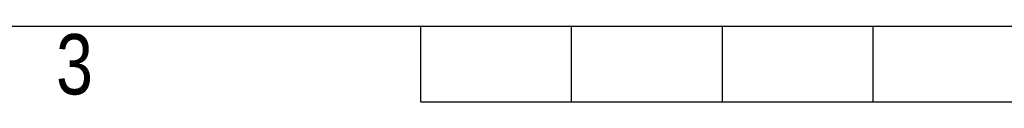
# Model space of a CAD drawing. Header units: millimetres. Extents: x 0 to 420, y 0 to 297.
# Tile 6 of 104: x 131 to 198, y 0 to 5. Entities that reach past the tile are written whole.
import ezdxf

# ---------------------------------------------------------------- set-up
doc = ezdxf.new("R2010")
doc.units = ezdxf.units.MM
doc.layers.add('CARTIGLIO', color=140, linetype='Continuous')
doc.styles.add('SLDTEXTSTYLE2', font='TXT', dxfattribs={"width": 0.821468})

msp = doc.modelspace()

# ---------------------------------------------------------------- linework, layer by layer
at = {"layer": 'CARTIGLIO', "linetype": 'Continuous'}
for p, q in [((5.18012, 5.171), (414.8274, 5.171)), ((158.2616, -0.00321), (158.2616, 5.171)), ((168.61003, -0.00321), (168.61003, 5.171)), ((178.95846, -0.00321), (178.95846, 5.171)), ((189.30689, -0.00321), (189.30689, 5.171)), ((158.2616, -0.00321), (261.74592, -0.00321))]:
    msp.add_line(p, q, dxfattribs=at)

# ---------------------------------------------------------------- texts
at = {"layer": 'CARTIGLIO', "insert": (134.49186, 4.63707), "char_height": 4.13937, "attachment_point": 2, "style": 'SLDTEXTSTYLE2'}
msp.add_mtext('3', dxfattribs=at)

doc.saveas('drawing.dxf')
